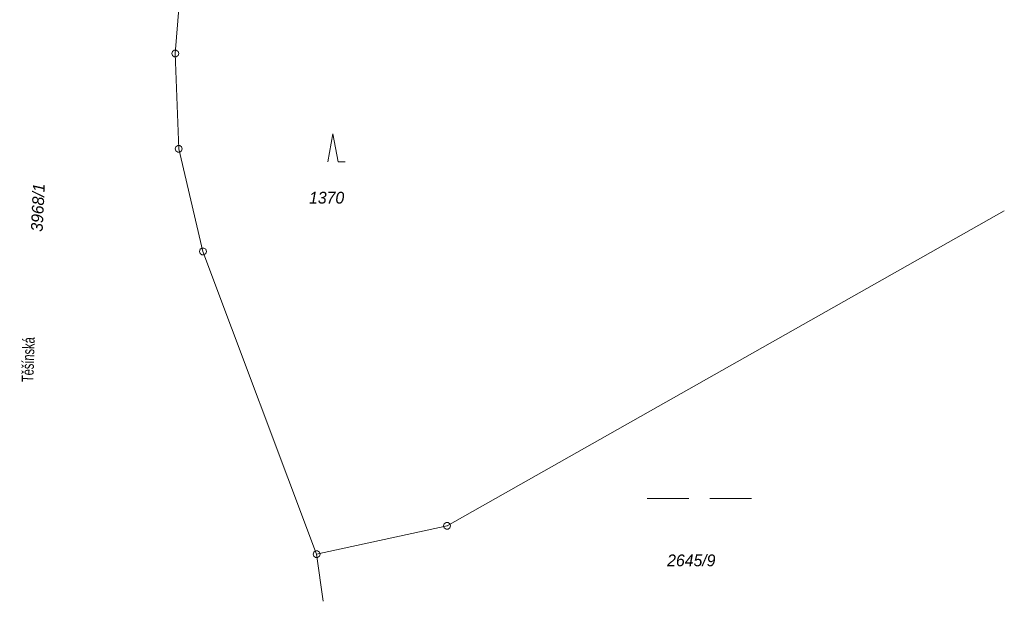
# Model space of a CAD drawing. Header units: metres. Extents: x -456675 to -456487, y -1112395 to -1112217.
# Tile 10 of 14: x -456558 to -456487, y -1112395 to -1112353. Entities that reach past the tile are written whole.
import ezdxf

# ---------------------------------------------------------------- set-up
doc = ezdxf.new("R2010")
doc.units = ezdxf.units.M
doc.header["$MEASUREMENT"] = 0
doc.layers.add('Katastralni_mapa', color=9, linetype='Continuous', lineweight=0)
doc.styles.add('Style-CS_italics', font='CS_italics.shx')
doc.styles.add('Style-CS_working', font='CS_working.shx')

# ---------------------------------------------------------------- blocks, each defined once
blk = doc.blocks.new('C34')
at = {"layer": 'Katastralni_mapa', "color": 9, "linetype": 'Continuous', "lineweight": 0, "flags": 128}
blk.add_lwpolyline([(-0.0375, 0), (0, 0.2), (0.0375, 0), (0.0875, 0)], dxfattribs=at)
blk = doc.blocks.new('C239')
at = {"layer": 'Katastralni_mapa', "color": 9, "linetype": 'Continuous', "lineweight": 0, "flags": 128}
for points in [[(-0.375, 0), (-0.075, 0)], [(0.075, 0), (0.375, 0)]]:
    blk.add_lwpolyline(points, dxfattribs=at)
blk = doc.blocks.new('C5')
at = {"layer": 'Katastralni_mapa', "color": 9, "linetype": 'Continuous', "lineweight": 0, "flags": 128}
blk.add_lwpolyline([(0.0075, 0.024), (0.02, 0.0145), (0.025, 0), (0.02, -0.0145), (0.0075, -0.024), (-0.0075, -0.024), (-0.02, -0.0145), (-0.025, 0), (-0.02, 0.0145), (-0.0075, 0.024)], close=True, dxfattribs=at)
blk.add_lwpolyline([(-0.0025, 0), (0.0025, 0)], dxfattribs=at)

msp = doc.modelspace()

# ---------------------------------------------------------------- linework, layer by layer
at = {"layer": 'Katastralni_mapa', "color": 9, "linetype": 'Continuous', "lineweight": 0, "flags": 128}
for points in [[(-456546.83, -1112355.78), (-456546.56, -1112352.25)], [(-456546.58, -1112362.66), (-456546.83, -1112355.78)], [(-456544.84, -1112370.03), (-456546.58, -1112362.66)], [(-456487.163, -1112367.119), (-456527.27, -1112389.8)], [(-456536.66, -1112391.84), (-456544.84, -1112370.03)], [(-456527.27, -1112389.8), (-456536.66, -1112391.84)], [(-456536.66, -1112391.84), (-456536.185, -1112395.224)]]:
    msp.add_lwpolyline(points, dxfattribs=at)

# ---------------------------------------------------------------- block references
at = {"layer": 'Katastralni_mapa', "color": 9, "linetype": 'Continuous', "lineweight": 0, "xscale": 10, "yscale": 10, "zscale": 10}
for name, p in [('C5', (-456546.83, -1112355.78)), ('C34', (-456535.482, -1112363.577)), ('C5', (-456546.58, -1112362.66)), ('C5', (-456544.84, -1112370.03)), ('C239', (-456509.107, -1112387.83)), ('C5', (-456527.27, -1112389.8)), ('C5', (-456536.66, -1112391.84))]:
    msp.add_blockref(name, p, dxfattribs=at)

# ---------------------------------------------------------------- texts
at = {"layer": 'Katastralni_mapa', "color": 9, "linetype": 'Continuous', "lineweight": 0, "char_height": 0.85, "attachment_point": 8}
for s, insert, rotation, line_spacing_factor, style in [('3968/1', (-456556.286, -1112366.899), 87.31877, 0.763675, 'Style-CS_italics'), ('\\H1.000000x;\\W0.700000;Těšínská', (-456556.981, -1112377.84), 88.1782, 0.749482, 'Style-CS_working')]:
    msp.add_mtext(s, dxfattribs=dict(at, insert=insert, rotation=rotation, line_spacing_factor=line_spacing_factor, style=style))
at = {"layer": 'Katastralni_mapa', "color": 9, "linetype": 'Continuous', "lineweight": 0, "char_height": 0.85, "attachment_point": 8, "line_spacing_factor": 0.763675, "style": 'Style-CS_italics'}
for s, insert in [('1370', (-456535.936, -1112366.605)), ('2645/9', (-456509.689, -1112392.714))]:
    msp.add_mtext(s, dxfattribs=dict(at, insert=insert))

doc.saveas('drawing.dxf')
